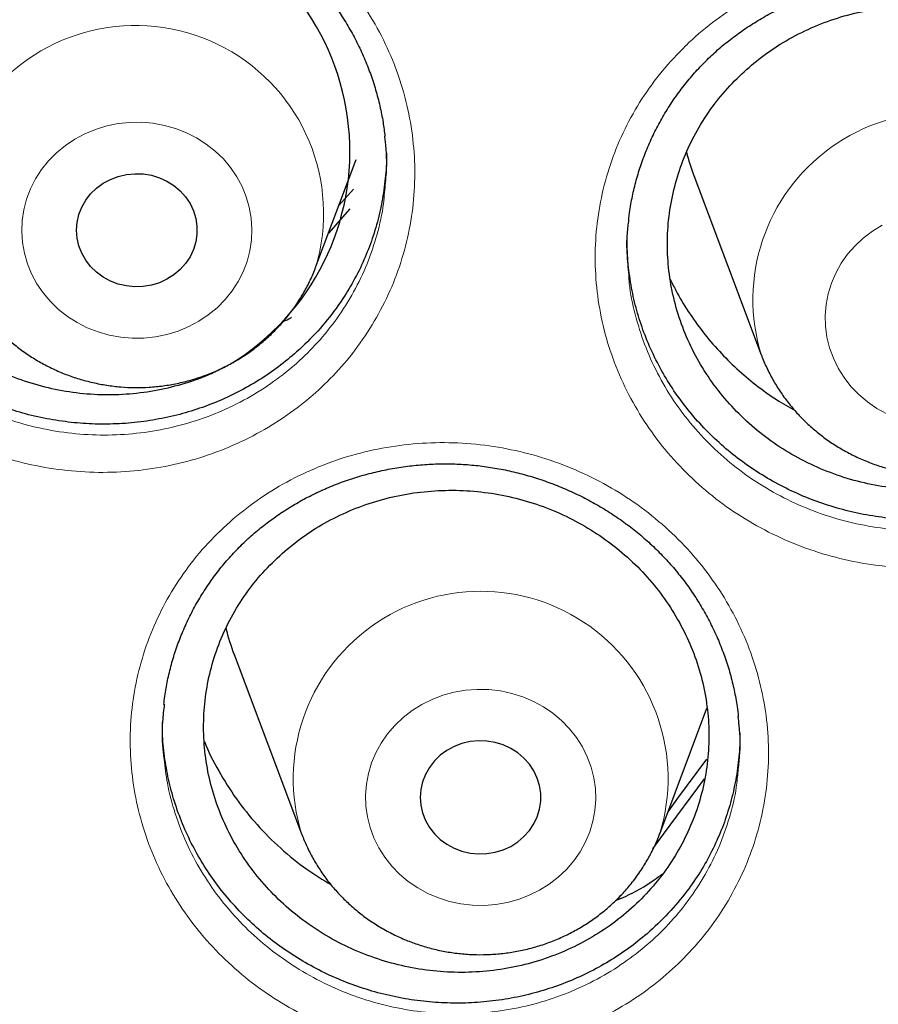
# Model space of a CAD drawing. Header units: millimetres. Extents: x 8 to 984, y 12 to 973.
# Tile 72 of 256: x 325.33 to 331.03, y 796.93 to 803.46. Entities that reach past the tile are written whole.
import ezdxf

# ---------------------------------------------------------------- set-up
doc = ezdxf.new("R2010")
doc.units = ezdxf.units.MM

msp = doc.modelspace()

# ---------------------------------------------------------------- linework, layer by layer
at = {"color": 7, "linetype": 'Continuous', "lineweight": 30}
for p, q in [((327.2966, 801.8252), (327.5639, 802.5356)), ((329.8035, 802.4293), (330.2505, 801.2411)), ((327.4491, 802.2305), (327.5453, 802.3394)), ((327.5211, 802.2084), (327.3805, 802.0482)), ((326.754, 799.2518), (327.201, 798.0636)), ((329.5772, 798.0636), (329.8906, 798.8967)), ((327.201, 798.0636), (327.2031, 798.0582)), ((329.3123, 797.6496), (329.2957, 797.6251))]:
    msp.add_line(p, q, dxfattribs=at)
at = {"color": 252, "linetype": 'Continuous', "lineweight": 0, "flags": 128}
for points in [[(325.5235, 802.5272), (325.5762, 802.5804), (325.6343, 802.6283), (325.6973, 802.6704), (325.7645, 802.7063), (325.8352, 802.7357), (325.9088, 802.7582), (325.9844, 802.7736), (326.0613, 802.7818), (326.1386, 802.7826), (326.2156, 802.7761), (326.2916, 802.7622), (326.3657, 802.7413), (326.4371, 802.7134), (326.5051, 802.6789), (326.5691, 802.6382), (326.6284, 802.5915), (326.6823, 802.5395), (326.7303, 802.4826), (326.772, 802.4214), (326.8068, 802.3566), (326.8345, 802.2889), (326.8547, 802.2188), (326.8673, 802.1472), (326.8721, 802.0748), (326.8691, 802.0022), (326.8582, 801.9304), (326.8397, 801.8599), (326.8136, 801.7916), (326.7803, 801.7261), (326.7402, 801.664), (326.6935, 801.6062), (326.6408, 801.553), (326.5827, 801.5051), (326.5197, 801.463), (326.4525, 801.4271), (326.3818, 801.3977), (326.3082, 801.3752), (326.2326, 801.3598), (326.1558, 801.3516), (326.0784, 801.3508), (326.0014, 801.3573), (325.9254, 801.3711), (325.8514, 801.3921), (325.78, 801.42), (325.7119, 801.4544), (325.6479, 801.4952), (325.5887, 801.5419), (325.5347, 801.5939), (325.4867, 801.6508), (325.445, 801.712), (325.4102, 801.7768), (325.3825, 801.8445), (325.3623, 801.9146), (325.3497, 801.9862), (325.3449, 802.0586), (325.348, 802.1311), (325.3588, 802.203), (325.3774, 802.2735), (325.4034, 802.3418), (325.4367, 802.4073), (325.4769, 802.4693), (325.5235, 802.5272)], [(331.0523, 802.1006), (330.9877, 802.0608), (330.9276, 802.015), (330.8729, 801.9638), (330.8239, 801.9076), (330.7812, 801.8471), (330.7453, 801.7828), (330.7164, 801.7155), (330.695, 801.6457), (330.6813, 801.5743), (330.6753, 801.5019), (330.6771, 801.4294), (330.6867, 801.3574), (330.7041, 801.2866), (330.729, 801.2179), (330.7612, 801.1519), (330.8003, 801.0893), (330.846, 801.0308), (330.8977, 800.9768), (330.955, 800.9281), (331.0173, 800.885), (331.0839, 800.8481)], [(329.0069, 797.8839), (329.0491, 797.9447), (329.0846, 798.0092), (329.1129, 798.0768), (329.1338, 798.1466), (329.1471, 798.2181), (329.1526, 798.2905), (329.1502, 798.3631), (329.1401, 798.435), (329.1222, 798.5056), (329.0968, 798.5742), (329.0642, 798.64), (329.0246, 798.7023), (328.9785, 798.7606), (328.9263, 798.8142), (328.8687, 798.8626), (328.8061, 798.9053), (328.7392, 798.9418), (328.6688, 798.9717), (328.5955, 798.9948), (328.52, 799.0109), (328.4432, 799.0197), (328.3659, 799.0212), (328.2888, 799.0153), (328.2127, 799.0021), (328.1385, 798.9818), (328.0668, 798.9546), (327.9984, 798.9206), (327.934, 798.8804), (327.8743, 798.8342), (327.8199, 798.7827), (327.7713, 798.7262), (327.7291, 798.6654), (327.6936, 798.6009), (327.6653, 798.5333), (327.6444, 798.4635), (327.6311, 798.392), (327.6256, 798.3196), (327.628, 798.247), (327.6381, 798.1751), (327.656, 798.1045), (327.6814, 798.0359), (327.714, 797.9701), (327.7536, 797.9078), (327.7997, 797.8495), (327.8519, 797.7959), (327.9095, 797.7475), (327.9721, 797.7048), (328.039, 797.6683), (328.1094, 797.6384), (328.1827, 797.6153), (328.2582, 797.5992), (328.335, 797.5904), (328.4123, 797.5889), (328.4894, 797.5948), (328.5655, 797.608), (328.6397, 797.6283), (328.7114, 797.6556), (328.7798, 797.6895), (328.8442, 797.7297), (328.9039, 797.7759), (328.9583, 797.8275), (329.0069, 797.8839)]]:
    msp.add_lwpolyline(points, dxfattribs=at)
at = {"color": 7, "linetype": 'Continuous', "lineweight": 30, "flags": 128}
for points in [[(325.8021, 802.3079), (325.8409, 802.3456), (325.8848, 802.3778), (325.9332, 802.404), (325.9849, 802.4236), (326.0391, 802.4363), (326.0946, 802.4417), (326.1503, 802.4399), (326.2053, 802.4308), (326.2584, 802.4146), (326.3085, 802.3917), (326.3548, 802.3624), (326.3963, 802.3274), (326.4321, 802.2873), (326.4617, 802.2429), (326.4844, 802.195), (326.4998, 802.1447), (326.5075, 802.0929), (326.5075, 802.0405), (326.4998, 801.9887), (326.4844, 801.9383), (326.4617, 801.8905), (326.4321, 801.8461), (326.3963, 801.806), (326.3548, 801.771), (326.3085, 801.7417), (326.2584, 801.7187), (326.2053, 801.7026), (326.1503, 801.6935), (326.0946, 801.6916), (326.0391, 801.6971), (325.9849, 801.7098), (325.9332, 801.7294), (325.8848, 801.7556), (325.8409, 801.7878), (325.8021, 801.8255), (325.7693, 801.8678), (325.7431, 801.9141), (325.724, 801.9632), (325.7124, 802.0145), (325.7085, 802.0667), (325.7124, 802.1189), (325.724, 802.1701), (325.7431, 802.2193), (325.7693, 802.2656), (325.8021, 802.3079)], [(328.7127, 798.0845), (328.7423, 798.1289), (328.765, 798.1767), (328.7804, 798.227), (328.7881, 798.2789), (328.7881, 798.3312), (328.7804, 798.3831), (328.765, 798.4334), (328.7423, 798.4812), (328.7127, 798.5256), (328.6768, 798.5657), (328.6354, 798.6008), (328.5891, 798.6301), (328.5389, 798.653), (328.4859, 798.6692), (328.4309, 798.6783), (328.3751, 798.6801), (328.3196, 798.6746), (328.2655, 798.662), (328.2137, 798.6423), (328.1654, 798.6162), (328.1214, 798.5839), (328.0827, 798.5463), (328.0499, 798.5039), (328.0237, 798.4577), (328.0046, 798.4085), (327.993, 798.3573), (327.9891, 798.3051), (327.993, 798.2528), (328.0046, 798.2016), (328.0237, 798.1524), (328.0499, 798.1062), (328.0827, 798.0638), (328.1214, 798.0262), (328.1654, 797.9939), (328.2137, 797.9678), (328.2655, 797.9481), (328.3196, 797.9355), (328.3751, 797.93), (328.4309, 797.9318), (328.4859, 797.9409), (328.5389, 797.9571), (328.5891, 797.98), (328.6354, 798.0093), (328.6768, 798.0444), (328.7127, 798.0845)], [(329.6323, 798.21), (329.6977, 798.2999), (329.8907, 798.5586)], [(329.871, 798.4288), (329.6004, 798.0619), (329.5298, 797.9631)]]:
    msp.add_lwpolyline(points, dxfattribs=at)
at = {"color": 7, "linetype": 'Continuous', "lineweight": 30}
for centre, radius, start, end in [((325.8724, 802.5897), 1.6496, 301.31974, 134.6589), ((331.2493, 802.9738), 1.5449, 194.59311, 200.63652), ((328.209, 799.7991), 1.5546, 193.79897, 200.61534)]:
    msp.add_arc(centre, radius, start, end, dxfattribs=at)
at = {"color": 252, "linetype": 'Continuous', "lineweight": 0}
for centre, radius, start, end in [((326.0998, 802.1777), 1.2474, 343.43794, 140.06137), ((331.4386, 801.6067), 1.2429, 342.73462, 197.26034), ((328.3892, 798.4289), 1.2431, 343.03579, 197.08992)]:
    msp.add_arc(centre, radius, start, end, dxfattribs=at)
for points, knots in [([(311.183, 789.4958), (311.1959, 789.6971), (311.2398, 790.378), (311.3854, 791.5334), (311.6179, 792.9584), (311.9192, 794.3637), (312.2821, 795.7471), (312.7062, 797.1063), (313.1923, 798.447), (313.743, 799.7748), (314.3585, 801.0866), (315.039, 802.3795), (315.7794, 803.6431), (316.5783, 804.8749), (317.4291, 806.0654), (318.3289, 807.2131), (319.275, 808.3166), (320.271, 809.3807), (321.3214, 810.4096), (322.4251, 811.4006), (323.5812, 812.3508), (324.7806, 813.2523), (326.0212, 814.1035), (327.2928, 814.898), (328.5922, 815.6352), (329.9164, 816.315), (331.2706, 816.9406), (332.6607, 817.5141), (334.0847, 818.0334), (335.5403, 818.4961), (337.0162, 818.8984), (338.5095, 819.2394), (340.0084, 819.5168), (341.5096, 819.7316), (343.0103, 819.8833), (344.5166, 819.9785), (345.5226, 819.9903), (346.0257, 819.9962)], [0, 0, 0, 0, 0.012293, 0.041589, 0.070886, 0.100182, 0.128955, 0.157729, 0.186502, 0.215275, 0.244572, 0.273868, 0.303164, 0.332461, 0.361757, 0.39053, 0.419304, 0.448077, 0.47685, 0.506146, 0.535443, 0.564739, 0.594036, 0.623332, 0.652105, 0.680878, 0.709652, 0.738425, 0.767721, 0.797018, 0.826314, 0.85561, 0.884907, 0.91368, 0.942453, 0.971227, 1, 1, 1, 1]), ([(346.0257, 818.5745), (345.5291, 818.5686), (344.5359, 818.5568), (343.0491, 818.4611), (341.568, 818.3086), (340.0955, 818.094), (338.6432, 817.8208), (337.2136, 817.4904), (335.8091, 817.1048), (334.4236, 816.6626), (333.0515, 816.1617), (331.6958, 815.6018), (330.3597, 814.9828), (329.0539, 814.3093), (327.781, 813.5826), (326.5507, 812.8087), (325.3647, 811.9902), (324.2243, 811.1296), (323.1247, 810.2236), (322.0613, 809.2682), (321.0372, 808.2642), (320.0553, 807.2126), (319.1236, 806.1216), (318.244, 804.9932), (317.423, 803.8365), (316.6611, 802.6545), (315.9586, 801.45), (315.3122, 800.2182), (314.7195, 798.9537), (314.1829, 797.6584), (313.7047, 796.3344), (313.289, 794.9919), (312.9366, 793.6335), (312.6499, 792.2701), (312.4281, 790.9045), (312.2704, 789.5395), (312.1756, 788.1694), (312.1438, 786.7883), (312.1764, 785.399), (312.2746, 784.004), (312.4381, 782.6145), (312.6666, 781.233), (312.9579, 779.8704), (313.31, 778.5292), (313.7211, 777.2114), (314.1924, 775.9116), (314.7263, 774.6243), (315.3231, 773.3524), (315.9829, 772.0989), (316.7007, 770.8738), (317.4753, 769.6795), (318.3001, 768.5252), (319.1726, 767.4125), (320.0898, 766.3427), (321.0555, 765.3109), (322.0739, 764.3133), (323.144, 763.3525), (324.2648, 762.4313), (325.4277, 761.5572), (326.6305, 760.7319), (327.8634, 759.9617), (329.1233, 759.2469), (330.4071, 758.5878), (331.7201, 757.9813), (333.0678, 757.4253), (334.4484, 756.9218), (335.8597, 756.4732), (337.2906, 756.0831), (338.7384, 755.7525), (340.1917, 755.4835), (341.6472, 755.2755), (343.1021, 755.1275), (344.5625, 755.0386), (346.0345, 755.0087), (347.5154, 755.0393), (349.0022, 755.1315), (350.4833, 755.2849), (351.9558, 755.4992), (353.4081, 755.7725), (354.8377, 756.1029), (356.2423, 756.4885), (357.6278, 756.9307), (358.9999, 757.4316), (360.3556, 757.9915), (361.6916, 758.6105), (362.9974, 759.284), (364.2704, 760.0107), (365.5007, 760.7846), (366.6867, 761.6031), (367.827, 762.4637), (368.9267, 763.3697), (369.99, 764.3251), (371.0141, 765.3291), (371.996, 766.3807), (372.9277, 767.4717), (373.8073, 768.6001), (374.6283, 769.7568), (375.3902, 770.9388), (376.0927, 772.1433), (376.7391, 773.3751), (377.3318, 774.6396), (377.8684, 775.9349), (378.3467, 777.259), (378.7624, 778.6014), (379.1148, 779.9598), (379.4015, 781.3232), (379.6232, 782.6888), (379.781, 784.0538), (379.8757, 785.4239), (379.9075, 786.805), (379.875, 788.1943), (379.7767, 789.5893), (379.6132, 790.9788), (379.3847, 792.3603), (379.0935, 793.7229), (378.7413, 795.0641), (378.3303, 796.3819), (377.859, 797.6817), (377.325, 798.969), (376.7282, 800.2409), (376.0685, 801.4944), (375.3506, 802.7195), (374.5761, 803.9138), (373.7512, 805.0681), (372.8788, 806.1808), (371.9615, 807.2507), (370.9959, 808.2824), (369.9775, 809.28), (368.9073, 810.2408), (367.7865, 811.162), (366.6236, 812.0361), (365.4208, 812.8614), (364.188, 813.6316), (362.9281, 814.3464), (361.6443, 815.0055), (360.3313, 815.612), (358.9835, 816.168), (357.6029, 816.6715), (356.1916, 817.1202), (354.7607, 817.5102), (353.3129, 817.8408), (351.8597, 818.1097), (350.4041, 818.318), (348.9492, 818.4651), (347.4888, 818.5574), (346.5134, 818.5688), (346.0257, 818.5745)], [0, 0, 0, 0, 0.007, 0.014, 0.021, 0.028, 0.035, 0.041875, 0.04875, 0.055625, 0.0625, 0.0695, 0.0765, 0.0835, 0.0905, 0.0975, 0.104375, 0.11125, 0.118125, 0.125, 0.132, 0.139, 0.146, 0.153, 0.16, 0.166875, 0.17375, 0.180625, 0.1875, 0.1945, 0.2015, 0.2085, 0.2155, 0.2225, 0.229375, 0.23625, 0.243125, 0.25, 0.257, 0.264, 0.271, 0.278, 0.285, 0.291875, 0.29875, 0.305625, 0.3125, 0.3195, 0.3265, 0.3335, 0.3405, 0.3475, 0.354375, 0.36125, 0.368125, 0.375, 0.382, 0.389, 0.396, 0.403, 0.41, 0.416875, 0.42375, 0.430625, 0.4375, 0.4445, 0.4515, 0.4585, 0.4655, 0.4725, 0.479375, 0.48625, 0.493125, 0.5, 0.507, 0.514, 0.521, 0.528, 0.535, 0.541875, 0.54875, 0.555625, 0.5625, 0.5695, 0.5765, 0.5835, 0.5905, 0.5975, 0.604375, 0.61125, 0.618125, 0.625, 0.632, 0.639, 0.646, 0.653, 0.66, 0.666875, 0.67375, 0.680625, 0.6875, 0.6945, 0.7015, 0.7085, 0.7155, 0.7225, 0.729375, 0.73625, 0.743125, 0.75, 0.757, 0.764, 0.771, 0.778, 0.785, 0.791875, 0.79875, 0.805625, 0.8125, 0.8195, 0.8265, 0.8335, 0.8405, 0.8475, 0.854375, 0.86125, 0.868125, 0.875, 0.882, 0.889, 0.896, 0.903, 0.91, 0.916875, 0.92375, 0.930625, 0.9375, 0.9445, 0.9515, 0.9585, 0.9655, 0.9725, 0.979375, 0.98625, 0.993125, 1, 1, 1, 1]), ([(324.3758, 803.9946), (324.435, 804.0437), (324.5536, 804.142), (324.7522, 804.2637), (324.9631, 804.3649), (325.1857, 804.4418), (325.4164, 804.4943), (325.6523, 804.522), (325.8904, 804.5233), (326.1277, 804.4994), (326.3617, 804.4505), (326.589, 804.3763), (326.8072, 804.2784), (327.013, 804.1581), (327.2034, 804.0164), (327.3767, 803.8559), (327.531, 803.6781), (327.6634, 803.4847), (327.7729, 803.2785), (327.8581, 803.0627), (327.9169, 802.8396), (327.9497, 802.6124), (327.9561, 802.3836), (327.935, 802.156), (327.8876, 801.9326), (327.8144, 801.7163), (327.7158, 801.5103), (327.5937, 801.3166), (327.4533, 801.1419), (327.2976, 800.9877), (327.1255, 800.8499), (326.9328, 800.7278), (326.7214, 800.6246), (326.499, 800.5451), (326.2683, 800.4911), (326.0328, 800.4619), (325.7944, 800.4579), (325.5563, 800.4803), (325.3215, 800.5279), (325.0932, 800.6002), (324.8747, 800.6968), (324.6683, 800.8157), (324.4763, 800.9556), (324.3017, 801.1155), (324.1463, 801.2928), (324.0119, 801.4851), (323.9013, 801.6903), (323.8149, 801.9056), (323.7537, 802.1281), (323.7196, 802.3554), (323.7118, 802.5843), (323.7307, 802.8119), (323.7767, 803.0352), (323.8481, 803.2515), (323.9444, 803.4587), (324.0658, 803.6533), (324.208, 803.835), (324.32, 803.9414), (324.3758, 803.9946)], [0, 0, 0, 0, 0.017814, 0.035685, 0.053501, 0.071361, 0.089279, 0.10714, 0.124987, 0.142892, 0.16074, 0.178651, 0.19662, 0.214532, 0.232409, 0.250343, 0.26822, 0.286157, 0.304153, 0.32209, 0.339974, 0.357915, 0.375799, 0.393698, 0.411654, 0.429551, 0.447403, 0.465312, 0.483164, 0.4997, 0.516237, 0.534174, 0.552166, 0.5701, 0.587954, 0.605864, 0.623717, 0.641634, 0.659609, 0.677526, 0.695411, 0.713353, 0.731237, 0.749161, 0.767143, 0.785066, 0.802975, 0.820941, 0.838848, 0.856744, 0.874698, 0.892593, 0.910441, 0.928343, 0.946187, 0.964106, 0.982081, 1, 1, 1, 1]), ([(329.75, 803.2914), (329.7506, 803.2919), (329.8064, 803.346), (329.9249, 803.4473), (330.1179, 803.5786), (330.3253, 803.6883), (330.5448, 803.7742), (330.7732, 803.8361), (331.0077, 803.8733), (331.2454, 803.8843), (331.4832, 803.8701), (331.7185, 803.8308), (331.9483, 803.766), (332.1697, 803.6772), (332.3797, 803.5655), (332.5752, 803.4319), (332.7543, 803.2788), (332.915, 803.1077), (333.0546, 802.9202), (333.1719, 802.719), (333.2652, 802.5071), (333.3326, 802.2869), (333.3742, 802.0615), (333.3895, 801.8333), (333.3772, 801.6052), (333.3386, 801.3802), (333.274, 801.1612), (333.1835, 800.9513), (333.0691, 800.7528), (332.9355, 800.5725), (332.7859, 800.412), (332.6193, 800.2672), (332.4315, 800.1374), (332.2244, 800.0258), (332.0054, 799.9374), (331.7772, 799.874), (331.5431, 799.8353), (331.3053, 799.8216), (331.0667, 799.8343), (330.8305, 799.8723), (330.5999, 799.9351), (330.3782, 800.0226), (330.1677, 800.1328), (329.9707, 800.2646), (329.7904, 800.4171), (329.6284, 800.5875), (329.487, 800.7739), (329.3687, 800.9742), (329.2741, 801.1854), (329.2044, 801.405), (329.1614, 801.6304), (329.1448, 801.8586), (329.1548, 802.0866), (329.192, 802.3115), (329.2549, 802.5304), (329.3428, 802.7409), (329.4559, 802.9395), (329.5899, 803.1258), (329.6967, 803.2362), (329.75, 803.2914)], [0, 0, 0, 0, 0.000186, 0.018063, 0.035998, 0.053876, 0.071741, 0.089664, 0.107529, 0.125372, 0.143272, 0.161116, 0.179015, 0.196971, 0.21487, 0.232733, 0.250652, 0.268516, 0.286442, 0.304427, 0.322354, 0.340237, 0.358177, 0.376059, 0.393965, 0.411928, 0.429834, 0.447699, 0.465622, 0.483487, 0.500051, 0.516615, 0.534553, 0.552547, 0.570483, 0.588338, 0.606249, 0.624104, 0.642013, 0.659979, 0.677888, 0.69576, 0.713689, 0.731561, 0.749471, 0.767438, 0.785348, 0.803248, 0.821206, 0.839107, 0.857005, 0.87496, 0.892858, 0.910715, 0.928627, 0.946482, 0.964303, 0.98218, 1, 1, 1, 1]), ([(323.9418, 802.4056), (323.9495, 802.3452), (323.9659, 802.2161), (324.0207, 802.0224), (324.0984, 801.827), (324.1986, 801.6407), (324.3201, 801.4661), (324.4607, 801.3051), (324.6186, 801.1597), (324.7923, 801.0325), (324.979, 800.9242), (325.1767, 800.8361), (325.3832, 800.7702), (325.5957, 800.7265), (325.8111, 800.7057), (326.0269, 800.7087), (326.2401, 800.7347), (326.4489, 800.7833), (326.6502, 800.8549), (326.8416, 800.9481), (327.016, 801.0584), (327.1717, 801.1831), (327.3126, 801.3226), (327.4398, 801.4807), (327.5502, 801.6562), (327.6399, 801.8429), (327.7048, 802.0391), (327.7424, 802.1985), (327.7497, 802.2927), (327.7517, 802.3179)], [0, 0, 0, 0, 0.033642, 0.071953, 0.110385, 0.148696, 0.18704, 0.225506, 0.26385, 0.302113, 0.340498, 0.378763, 0.41709, 0.455541, 0.493868, 0.532069, 0.570392, 0.608595, 0.646959, 0.68545, 0.72382, 0.759184, 0.794549, 0.832737, 0.871048, 0.909238, 0.947523, 0.985933, 1, 1, 1, 1]), ([(329.3715, 801.7677), (329.3727, 801.7495), (329.378, 801.6625), (329.4115, 801.5086), (329.4731, 801.3093), (329.5591, 801.1177), (329.666, 800.9359), (329.794, 800.7668), (329.9405, 800.612), (330.1036, 800.4735), (330.2818, 800.3537), (330.4723, 800.2534), (330.6729, 800.1737), (330.8815, 800.1164), (331.0953, 800.0816), (331.3111, 800.0697), (331.5264, 800.0817), (331.7383, 800.1166), (331.9448, 800.1737), (332.1431, 800.2535), (332.3305, 800.3545), (332.5004, 800.4719), (332.6512, 800.603), (332.7867, 800.7483), (332.9075, 800.9116), (333.0111, 801.0914), (333.0927, 801.2817), (333.1525, 801.48), (333.1725, 801.6165), (333.1824, 801.6848)], [0, 0, 0, 0, 0.010116, 0.048374, 0.086643, 0.125032, 0.163301, 0.201589, 0.239998, 0.278287, 0.316497, 0.354829, 0.393039, 0.431324, 0.46973, 0.508015, 0.546192, 0.584492, 0.622671, 0.661013, 0.699481, 0.737827, 0.773225, 0.808623, 0.846817, 0.885132, 0.923324, 0.9616, 1, 1, 1, 1]), ([(326.7479, 800.1517), (326.8076, 800.1996), (326.9273, 800.2955), (327.1269, 800.4136), (327.3386, 800.5115), (327.562, 800.5852), (327.7935, 800.6349), (328.0299, 800.6596), (328.268, 800.6581), (328.505, 800.6315), (328.7382, 800.5802), (328.9644, 800.5037), (329.181, 800.4037), (329.385, 800.2817), (329.5732, 800.1385), (329.744, 799.9768), (329.8955, 799.7983), (330.025, 799.6044), (330.1314, 799.3983), (330.2133, 799.1827), (330.2687, 798.9603), (330.2982, 798.7342), (330.3012, 798.5066), (330.2768, 798.2807), (330.2261, 798.0592), (330.1499, 797.8451), (330.0483, 797.6413), (329.9235, 797.4502), (329.7805, 797.2781), (329.6226, 797.1266), (329.4486, 796.9914), (329.2542, 796.8723), (329.0412, 796.7721), (328.8176, 796.6956), (328.5862, 796.6445), (328.3501, 796.6182), (328.1117, 796.617), (327.8739, 796.6422), (327.6398, 796.6923), (327.4126, 796.7668), (327.1956, 796.8655), (326.9911, 796.9862), (326.8012, 797.1276), (326.6291, 797.2887), (326.4764, 797.4667), (326.3451, 797.6594), (326.2376, 797.8648), (326.1544, 798.0797), (326.0966, 798.3016), (326.0658, 798.5279), (326.0614, 798.7555), (326.0837, 798.9815), (326.1329, 799.2028), (326.2074, 799.417), (326.3068, 799.6222), (326.4314, 799.8148), (326.5769, 799.9945), (326.691, 800.0994), (326.7479, 800.1517)], [0, 0, 0, 0, 0.017748, 0.035553, 0.053302, 0.071172, 0.0891, 0.106971, 0.124826, 0.142738, 0.160594, 0.178507, 0.196477, 0.214389, 0.232261, 0.25019, 0.268061, 0.285988, 0.303973, 0.321901, 0.339774, 0.357706, 0.37558, 0.393472, 0.411422, 0.429314, 0.447167, 0.465077, 0.48293, 0.499473, 0.516015, 0.533962, 0.551965, 0.56991, 0.587775, 0.605695, 0.623559, 0.641483, 0.659464, 0.677387, 0.695271, 0.713211, 0.731094, 0.74901, 0.766984, 0.7849, 0.802798, 0.820752, 0.83865, 0.856537, 0.874481, 0.892367, 0.91021, 0.928109, 0.945949, 0.963948, 0.982004, 1, 1, 1, 1]), ([(326.2891, 798.5579), (326.2952, 798.5046), (326.3091, 798.3829), (326.3596, 798.1965), (326.4343, 798.0015), (326.5317, 797.8153), (326.6505, 797.6404), (326.7886, 797.4788), (326.9443, 797.3324), (327.1161, 797.204), (327.3011, 797.0942), (327.4974, 797.0044), (327.703, 796.9364), (327.9148, 796.8905), (328.1299, 796.8673), (328.3457, 796.8679), (328.5593, 796.8913), (328.7688, 796.9371), (328.9711, 797.006), (329.1639, 797.0965), (329.3398, 797.2042), (329.4973, 797.3263), (329.6402, 797.4634), (329.7696, 797.6191), (329.8825, 797.7922), (329.9747, 797.9766), (330.0427, 798.1708), (330.0843, 798.3393), (330.0937, 798.4434), (330.0969, 798.4792)], [0, 0, 0, 0, 0.029782, 0.067983, 0.106309, 0.144509, 0.18275, 0.221115, 0.259358, 0.297532, 0.335829, 0.374003, 0.41226, 0.450638, 0.488894, 0.527034, 0.565294, 0.603435, 0.641738, 0.680166, 0.718472, 0.753769, 0.789065, 0.827172, 0.865401, 0.903508, 0.941696, 0.980008, 1, 1, 1, 1])]:
    msp.add_open_spline(points, degree=3, knots=knots, dxfattribs=at)
at = {"color": 7, "linetype": 'Continuous', "lineweight": 30}
for points, knots in [([(313.4477, 789.969), (313.4515, 790.0048), (313.4706, 790.1884), (313.5119, 790.5193), (313.572, 790.9615), (313.6395, 791.4028), (313.7136, 791.8432), (313.7946, 792.2825), (313.8824, 792.7206), (313.9769, 793.1575), (314.0782, 793.5931), (314.1862, 794.0272), (314.301, 794.4599), (314.4224, 794.8909), (314.5505, 795.3202), (314.6852, 795.7477), (314.8265, 796.1734), (314.9744, 796.5971), (315.1288, 797.0187), (315.2897, 797.4382), (315.4571, 797.8554), (315.631, 798.2703), (315.8112, 798.6829), (315.9978, 799.0929), (316.1908, 799.5003), (316.39, 799.9051), (316.5955, 800.3071), (316.8071, 800.7062), (317.025, 801.1025), (317.2489, 801.4957), (317.4789, 801.8858), (317.7149, 802.2728), (317.9569, 802.6565), (318.2047, 803.0369), (318.4585, 803.4139), (318.718, 803.7873), (318.9833, 804.1572), (319.2543, 804.5235), (319.5309, 804.886), (319.8131, 805.2447), (320.1009, 805.5995), (320.3941, 805.9504), (320.6926, 806.2973), (320.9966, 806.64), (321.3058, 806.9786), (321.6202, 807.3129), (321.9397, 807.643), (322.2643, 807.9686), (322.594, 808.2898), (322.9285, 808.6064), (323.2679, 808.9185), (323.6121, 809.2259), (323.9611, 809.5286), (324.3146, 809.8266), (324.6728, 810.1196), (325.0354, 810.4078), (325.4025, 810.691), (325.7739, 810.9692), (326.1496, 811.2423), (326.5295, 811.5102), (326.9134, 811.773), (327.3014, 812.0305), (327.6934, 812.2827), (328.0892, 812.5295), (328.4887, 812.7709), (328.892, 813.0069), (329.2989, 813.2373), (329.7093, 813.4622), (330.1231, 813.6814), (330.5403, 813.8951), (330.9608, 814.103), (331.3844, 814.3051), (331.8111, 814.5015), (332.2408, 814.6921), (332.6734, 814.8768), (333.1088, 815.0555), (333.5469, 815.2284), (333.9877, 815.3952), (334.431, 815.556), (334.8767, 815.7108), (335.3248, 815.8595), (335.7751, 816.0021), (336.2276, 816.1385), (336.6822, 816.2688), (337.1387, 816.3929), (337.5971, 816.5107), (338.0573, 816.6223), (338.5191, 816.7276), (338.9825, 816.8266), (339.4475, 816.9194), (339.9138, 817.0057), (340.3813, 817.0857), (340.8501, 817.1593), (341.32, 817.2266), (341.7908, 817.2874), (342.2626, 817.3419), (342.7351, 817.3899), (343.2084, 817.4314), (343.6822, 817.4666), (344.1565, 817.4952), (344.6312, 817.5174), (345.1062, 817.5332), (345.5814, 817.5425), (346.0567, 817.5453), (346.532, 817.5416), (347.0072, 817.5315), (347.4822, 817.5149), (347.9568, 817.4918), (348.4311, 817.4623), (348.9048, 817.4264), (349.378, 817.384), (349.8504, 817.3351), (350.3221, 817.2798), (350.7928, 817.2182), (351.2625, 817.1501), (351.7311, 817.0756), (352.1986, 816.9948), (352.6647, 816.9076), (353.1294, 816.8141), (353.5926, 816.7142), (354.0543, 816.6081), (354.5142, 816.4957), (354.9724, 816.377), (355.4286, 816.2522), (355.8829, 816.1211), (356.3351, 815.9838), (356.7852, 815.8405), (357.233, 815.691), (357.6784, 815.5354), (358.1213, 815.3738), (358.5617, 815.2061), (358.9995, 815.0325), (359.4346, 814.853), (359.8668, 814.6676), (360.2961, 814.4762), (360.7224, 814.2791), (361.1456, 814.0762), (361.5656, 813.8675), (361.9823, 813.6532), (362.3957, 813.4332), (362.8057, 813.2076), (363.2121, 812.9765), (363.6148, 812.7398), (364.0139, 812.4977), (364.4092, 812.2501), (364.8006, 811.9973), (365.1881, 811.7391), (365.5715, 811.4757), (365.9508, 811.207), (366.326, 810.9333), (366.6968, 810.6545), (367.0633, 810.3706), (367.4254, 810.0818), (367.7829, 809.7881), (368.1359, 809.4896), (368.4842, 809.1863), (368.8278, 808.8782), (369.1666, 808.5656), (369.5005, 808.2483), (369.8294, 807.9266), (370.1534, 807.6004), (370.4723, 807.2698), (370.786, 806.9349), (371.0945, 806.5958), (371.3977, 806.2525), (371.6956, 805.9052), (371.9881, 805.5538), (372.2751, 805.1984), (372.5566, 804.8392), (372.8325, 804.4762), (373.1027, 804.1095), (373.3673, 803.7392), (373.6261, 803.3653), (373.879, 802.9879), (374.1261, 802.6071), (374.3673, 802.2229), (374.6025, 801.8355), (374.8318, 801.445), (375.0549, 801.0514), (375.2719, 800.6548), (375.4828, 800.2553), (375.6874, 799.8529), (375.8858, 799.4478), (376.078, 799.0401), (376.2637, 798.6297), (376.4432, 798.2169), (376.6162, 797.8017), (376.7827, 797.3842), (376.9428, 796.9644), (377.0964, 796.5425), (377.2434, 796.1186), (377.3839, 795.6927), (377.5177, 795.265), (377.645, 794.8354), (377.7655, 794.4042), (377.8794, 793.9714), (377.9866, 793.537), (378.087, 793.1013), (378.1806, 792.6642), (378.2675, 792.2259), (378.3477, 791.7865), (378.4209, 791.346), (378.4875, 790.9046), (378.5469, 790.4623), (378.594, 790.0728), (378.6185, 789.8306), (378.628, 789.7362)], [0, 0, 0, 0, 0.001192, 0.006123, 0.011053, 0.015984, 0.020915, 0.025845, 0.030776, 0.035706, 0.040637, 0.045568, 0.050498, 0.055429, 0.060359, 0.065289, 0.07022, 0.07515, 0.080081, 0.085011, 0.089941, 0.094871, 0.099801, 0.104732, 0.109662, 0.114592, 0.119522, 0.124452, 0.129382, 0.134312, 0.139242, 0.144172, 0.149101, 0.154031, 0.158961, 0.16389, 0.16882, 0.17375, 0.178679, 0.183609, 0.188538, 0.193467, 0.198397, 0.203326, 0.208255, 0.213184, 0.218114, 0.223043, 0.227972, 0.232901, 0.23783, 0.242759, 0.247688, 0.252617, 0.257546, 0.262474, 0.267403, 0.272332, 0.277261, 0.282189, 0.287118, 0.292047, 0.296975, 0.301904, 0.306832, 0.311761, 0.316689, 0.321618, 0.326546, 0.331474, 0.336403, 0.341331, 0.346259, 0.351188, 0.356116, 0.361044, 0.365972, 0.3709, 0.375829, 0.380757, 0.385685, 0.390613, 0.395541, 0.400469, 0.405397, 0.410325, 0.415253, 0.420181, 0.425109, 0.430037, 0.434965, 0.439893, 0.444821, 0.449749, 0.454677, 0.459605, 0.464533, 0.469461, 0.474389, 0.479317, 0.484245, 0.489173, 0.494101, 0.499028, 0.503956, 0.508884, 0.513812, 0.51874, 0.523668, 0.528596, 0.533524, 0.538452, 0.54338, 0.548308, 0.553236, 0.558163, 0.563091, 0.568019, 0.572947, 0.577875, 0.582803, 0.587731, 0.592659, 0.597587, 0.602515, 0.607443, 0.612371, 0.617299, 0.622227, 0.627156, 0.632084, 0.637012, 0.64194, 0.646868, 0.651796, 0.656725, 0.661653, 0.666581, 0.671509, 0.676438, 0.681366, 0.686294, 0.691223, 0.696151, 0.70108, 0.706008, 0.710937, 0.715865, 0.720794, 0.725722, 0.730651, 0.73558, 0.740508, 0.745437, 0.750366, 0.755295, 0.760223, 0.765152, 0.770081, 0.77501, 0.779939, 0.784868, 0.789797, 0.794726, 0.799656, 0.804585, 0.809514, 0.814443, 0.819373, 0.824302, 0.829232, 0.834161, 0.83909, 0.84402, 0.84895, 0.853879, 0.858809, 0.863739, 0.868669, 0.873598, 0.878528, 0.883458, 0.888388, 0.893318, 0.898248, 0.903178, 0.908108, 0.913039, 0.917969, 0.922899, 0.927829, 0.932759, 0.93769, 0.94262, 0.947551, 0.952481, 0.957412, 0.962342, 0.967273, 0.972203, 0.977134, 0.982064, 0.986995, 0.991926, 0.996856, 1, 1, 1, 1]), ([(324.5218, 803.9012), (324.5354, 803.9131), (324.5764, 803.9489), (324.6482, 804.005), (324.7387, 804.0677), (324.8338, 804.1253), (324.9329, 804.1777), (325.0358, 804.2246), (325.142, 804.2657), (325.2508, 804.3008), (325.3619, 804.3296), (325.4745, 804.352), (325.588, 804.3678), (325.702, 804.3771), (325.8158, 804.3797), (325.9289, 804.3757), (326.0411, 804.3652), (326.1527, 804.3481), (326.2641, 804.3246), (326.375, 804.2946), (326.4849, 804.2582), (326.5931, 804.2156), (326.6989, 804.1669), (326.8017, 804.1124), (326.9008, 804.0524), (326.9956, 803.9874), (327.0857, 803.9177), (327.1704, 803.8436), (327.2498, 803.7655), (327.3239, 803.6832), (327.3931, 803.5965), (327.4574, 803.5054), (327.5164, 803.4103), (327.5699, 803.3116), (327.6174, 803.2098), (327.6587, 803.1054), (327.6935, 802.999), (327.7215, 802.8911), (327.7422, 802.7878), (327.7503, 802.7204), (327.7539, 802.6895)], [0, 0, 0, 0, 0.013142, 0.039457, 0.065889, 0.092491, 0.119248, 0.146133, 0.173113, 0.200145, 0.227182, 0.254167, 0.281056, 0.30781, 0.334395, 0.360775, 0.386898, 0.413096, 0.439588, 0.466336, 0.493292, 0.520397, 0.547583, 0.574782, 0.6019, 0.628876, 0.655652, 0.682182, 0.708438, 0.734603, 0.760998, 0.787627, 0.814451, 0.841436, 0.868541, 0.895716, 0.922913, 0.950068, 0.97714, 1, 1, 1, 1]), ([(324.7129, 803.7631), (324.6693, 803.7205), (324.5821, 803.6352), (324.4716, 803.4902), (324.3776, 803.335), (324.3034, 803.1698), (324.2488, 802.9975), (324.2147, 802.82), (324.2021, 802.6394), (324.2105, 802.4583), (324.2398, 802.2787), (324.2904, 802.103), (324.3608, 801.9334), (324.4503, 801.7719), (324.5584, 801.6209), (324.683, 801.482), (324.8227, 801.3568), (324.9761, 801.2475), (325.1409, 801.1549), (325.315, 801.0802), (325.4965, 801.0251), (325.6829, 800.9894), (325.8718, 800.9737), (326.0608, 800.979), (326.2477, 801.004), (326.4296, 801.0498), (326.5789, 801.1025), (326.6631, 801.1465), (326.6926, 801.1618)], [0, 0, 0, 0, 0.0390849, 0.0782937, 0.1173769, 0.1564599, 0.1956677, 0.2347513, 0.2738437, 0.3130607, 0.3521553, 0.3912685, 0.4305062, 0.4696211, 0.5087574, 0.548018, 0.5871538, 0.6263039, 0.6655801, 0.7047307, 0.7438815, 0.783157, 0.8223072, 0.8614433, 0.9007035, 0.9398388, 0.9789521, 1, 1, 1, 1]), ([(329.9014, 803.2069), (329.9146, 803.2193), (329.9541, 803.2567), (330.0237, 803.3158), (330.1118, 803.3821), (330.2045, 803.4436), (330.3015, 803.5), (330.4025, 803.551), (330.5069, 803.5964), (330.6143, 803.6359), (330.7241, 803.6692), (330.8357, 803.6962), (330.9485, 803.7166), (331.062, 803.7305), (331.1756, 803.7378), (331.2886, 803.7384), (331.401, 803.7324), (331.5132, 803.7199), (331.6253, 803.7009), (331.7373, 803.6755), (331.8484, 803.6436), (331.958, 803.6053), (332.0656, 803.561), (332.1703, 803.5107), (332.2716, 803.4548), (332.3687, 803.3937), (332.4612, 803.3277), (332.5487, 803.2572), (332.6308, 803.1824), (332.7079, 803.1031), (332.7803, 803.0193), (332.848, 802.9309), (332.9105, 802.8383), (332.9676, 802.7418), (333.0189, 802.642), (333.064, 802.5394), (333.1027, 802.4345), (333.1349, 802.3278), (333.1599, 802.22), (333.1757, 802.1328), (333.1807, 802.0816), (333.1821, 802.0667)], [0, 0, 0, 0, 0.012953, 0.03888, 0.064924, 0.091137, 0.117499, 0.143988, 0.170567, 0.197197, 0.22383, 0.25041, 0.276895, 0.303245, 0.329429, 0.355409, 0.381134, 0.406938, 0.433032, 0.459379, 0.48593, 0.512626, 0.539405, 0.566193, 0.592902, 0.61947, 0.645842, 0.671969, 0.697829, 0.723603, 0.749614, 0.775852, 0.802284, 0.828878, 0.855588, 0.88237, 0.909172, 0.935933, 0.962615, 0.989183, 1, 1, 1, 1]), ([(330.106, 803.0893), (330.0636, 803.0456), (329.9787, 802.9581), (329.8721, 802.8104), (329.7823, 802.6529), (329.7124, 802.4861), (329.6624, 802.3127), (329.6328, 802.1348), (329.6248, 801.9544), (329.6378, 801.774), (329.6716, 801.5957), (329.7265, 801.422), (329.8011, 801.2549), (329.8945, 801.0964), (330.0062, 800.949), (330.1341, 800.814), (330.2766, 800.6932), (330.4325, 800.5886), (330.5992, 800.5011), (330.7748, 800.4317), (330.9572, 800.3819), (331.144, 800.3517), (331.3328, 800.3414), (331.5212, 800.352), (331.7069, 800.3826), (331.8875, 800.4327), (332.0606, 800.5024), (332.2242, 800.5902), (332.3764, 800.6949), (332.5147, 800.8159), (332.6378, 800.9509), (332.7443, 801.0984), (332.8323, 801.257), (332.9012, 801.4241), (332.9501, 801.5978), (332.9779, 801.776), (332.9847, 801.9564), (332.9706, 802.1368), (332.935, 802.3148), (332.8791, 802.4881), (332.8034, 802.6549), (332.7084, 802.8125), (332.5959, 802.9593), (332.4672, 803.0936), (332.3234, 803.2131), (332.167, 803.3167), (331.9997, 803.4034), (331.8234, 803.4712), (331.6407, 803.5199), (331.4538, 803.5491), (331.2649, 803.5575), (331.0766, 803.5459), (330.8911, 803.5143), (330.711, 803.4625), (330.5383, 803.3918), (330.3789, 803.3048), (330.2332, 803.2045), (330.1484, 803.1277), (330.106, 803.0893)], [0, 0, 0, 0, 0.0178685, 0.0357928, 0.0536618, 0.0715295, 0.0894534, 0.1073213, 0.125194, 0.1431249, 0.1609979, 0.1788795, 0.1968186, 0.2147004, 0.2325897, 0.2505361, 0.268425, 0.2863173, 0.3042665, 0.3221588, 0.3400482, 0.3579945, 0.3758837, 0.3937657, 0.4117047, 0.4295861, 0.4474596, 0.4653901, 0.4832629, 0.5011293, 0.5190534, 0.5369208, 0.5547856, 0.5727089, 0.5905746, 0.6084465, 0.6263738, 0.6442447, 0.6621239, 0.6800597, 0.6979388, 0.7158254, 0.7337706, 0.7516577, 0.7695495, 0.7874982, 0.8053904, 0.8232813, 0.8412289, 0.8591197, 0.8770044, 0.8949456, 0.9128302, 0.9307058, 0.9486389, 0.9665147, 0.9832571, 1, 1, 1, 1]), ([(329.3712, 802.1295), (329.3737, 802.1524), (329.3801, 802.2114), (329.3982, 802.3056), (329.4245, 802.4119), (329.4578, 802.5169), (329.4977, 802.6201), (329.5441, 802.7209), (329.5966, 802.8188), (329.6552, 802.9131), (329.7193, 803.0034), (329.7889, 803.0894), (329.8503, 803.1566), (329.889, 803.1947), (329.9014, 803.2069)], [0, 0, 0, 0, 0.0568779, 0.1462376, 0.2361824, 0.3265741, 0.4172448, 0.50805, 0.5987549, 0.6892049, 0.7792703, 0.8688497, 0.9578454, 1, 1, 1, 1]), ([(327.7517, 802.3179), (327.7564, 802.3612), (327.7684, 802.4729), (327.7668, 802.5987), (327.7546, 802.6793), (327.7528, 802.6914)], [0, 0, 0, 0, 0.349589, 0.901905, 1, 1, 1, 1]), ([(327.1686, 801.2593), (327.1293, 801.226), (327.0506, 801.1595), (326.9207, 801.0713), (326.7827, 800.9925), (326.6377, 800.9255), (326.4882, 800.871), (326.3341, 800.8289), (326.175, 800.7991), (326.0137, 800.7823), (325.8528, 800.7787), (325.692, 800.788), (325.5307, 800.8105), (325.3718, 800.846), (325.2178, 800.8937), (325.0683, 800.9533), (324.9229, 801.0254), (324.7839, 801.109), (324.6537, 801.2026), (324.5317, 801.3061), (324.418, 801.4202), (324.3146, 801.5428), (324.2231, 801.6719), (324.143, 801.8076), (324.0743, 801.9504), (324.0185, 802.0981), (323.976, 802.248), (323.9472, 802.4006), (323.9317, 802.5378), (323.9319, 802.6243), (323.9319, 802.6584)], [0, 0, 0, 0, 0.035563, 0.071128, 0.107717, 0.144305, 0.179988, 0.215672, 0.252397, 0.289122, 0.324758, 0.360393, 0.397066, 0.433739, 0.469342, 0.504945, 0.541576, 0.578208, 0.613926, 0.649645, 0.686401, 0.723158, 0.758855, 0.794553, 0.831288, 0.868025, 0.903718, 0.939413, 0.976149, 1, 1, 1, 1]), ([(327.764, 802.5785), (327.7642, 802.5735), (327.7664, 802.5176), (327.7579, 802.4094), (327.7373, 802.2553), (327.7016, 802.1038), (327.6533, 801.9575), (327.5926, 801.8159), (327.5187, 801.6786), (327.4253, 801.5372), (327.311, 801.3944), (327.2162, 801.3045), (327.1686, 801.2593)], [0, 0, 0, 0, 0.009931, 0.112638, 0.218331, 0.324021, 0.426536, 0.529053, 0.63454, 0.740036, 0.869297, 1, 1, 1, 1]), ([(329.3705, 802.1318), (329.3702, 802.13), (329.3586, 802.0603), (329.3566, 801.9378), (329.3671, 801.8184), (329.3715, 801.7677)], [0, 0, 0, 0, 0.015468, 0.581706, 1, 1, 1, 1]), ([(332.6491, 800.6792), (332.611, 800.6442), (332.535, 800.5743), (332.4085, 800.4808), (332.2735, 800.3963), (332.1311, 800.3232), (331.9839, 800.2627), (331.8316, 800.2143), (331.6739, 800.1781), (331.5135, 800.1548), (331.353, 800.1446), (331.1921, 800.1473), (331.0303, 800.1632), (330.8702, 800.1921), (330.7147, 800.2334), (330.5632, 800.2868), (330.4153, 800.3528), (330.2735, 800.4305), (330.14, 800.5186), (330.0142, 800.6169), (329.8963, 800.726), (329.7884, 800.8441), (329.6921, 800.9692), (329.6069, 801.1013), (329.5328, 801.241), (329.4712, 801.386), (329.4232, 801.5339), (329.3878, 801.685), (329.367, 801.8396), (329.3582, 801.9487), (329.3604, 802.0052), (329.3606, 802.0094)], [0, 0, 0, 0, 0.035084, 0.070168, 0.106268, 0.142365, 0.177495, 0.212625, 0.248782, 0.284938, 0.320007, 0.355077, 0.391169, 0.427259, 0.462285, 0.497311, 0.533349, 0.569388, 0.604522, 0.639658, 0.675816, 0.711975, 0.747097, 0.782223, 0.818365, 0.85451, 0.889645, 0.92478, 0.960938, 0.997094, 1, 1, 1, 1]), ([(324.9205, 801.8274), (324.9247, 801.8157), (324.9389, 801.7757), (324.9699, 801.7099), (325.0133, 801.6304), (325.063, 801.5544), (325.1183, 801.482), (325.1791, 801.4137), (325.2449, 801.35), (325.3155, 801.291), (325.3905, 801.2372), (325.4695, 801.1889), (325.552, 801.1463), (325.6376, 801.1096), (325.7259, 801.0792), (325.8163, 801.0551), (325.9084, 801.0375), (326.0017, 801.0265), (326.0956, 801.0222), (326.1897, 801.0247), (326.2833, 801.0338), (326.376, 801.0497), (326.4673, 801.0721), (326.5566, 801.1011), (326.6435, 801.1363), (326.7273, 801.1777), (326.8078, 801.225), (326.8844, 801.2779), (326.9566, 801.3362), (327.0241, 801.3995), (327.0865, 801.4674), (327.1434, 801.5396), (327.1947, 801.6155), (327.2396, 801.695), (327.2731, 801.764), (327.2891, 801.8073), (327.2945, 801.8222)], [0, 0, 0, 0, 0.0123223, 0.0422717, 0.0722483, 0.1022628, 0.1323235, 0.1624294, 0.1925856, 0.2227958, 0.2530558, 0.2833664, 0.3137285, 0.3441352, 0.3745851, 0.4050735, 0.4355967, 0.4661483, 0.4967241, 0.5273186, 0.5579253, 0.5885376, 0.6191484, 0.6497516, 0.6803418, 0.7109125, 0.741455, 0.7719622, 0.8024365, 0.8328613, 0.8632373, 0.8935654, 0.923835, 0.954049, 0.9842092, 1, 1, 1, 1]), ([(329.6472, 801.7429), (329.6591, 801.7178), (329.6939, 801.6438), (329.7658, 801.526), (329.8618, 801.3905), (329.9699, 801.2634), (330.0872, 801.1464), (330.2141, 801.0392), (330.343, 800.9458), (330.4334, 800.8937), (330.4747, 800.8699)], [0, 0, 0, 0, 0.069178, 0.2031, 0.340921, 0.478745, 0.61262, 0.746494, 0.884255, 1, 1, 1, 1]), ([(327.0791, 801.4611), (327.0965, 801.4687), (327.1156, 801.4772), (327.133, 801.4885), (327.1346, 801.4896)], [0, 0, 0, 0, 0.9037174, 1, 1, 1, 1]), ([(330.2521, 801.2379), (330.2533, 801.2346), (330.2642, 801.2027), (330.291, 801.1446), (330.3327, 801.0643), (330.3811, 800.9875), (330.4351, 800.9143), (330.4947, 800.845), (330.5594, 800.7802), (330.6289, 800.7201), (330.7029, 800.6651), (330.781, 800.6155), (330.8627, 800.5715), (330.9477, 800.5334), (331.0354, 800.5015), (331.1254, 800.476), (331.2171, 800.4569), (331.3102, 800.4443), (331.404, 800.4385), (331.4981, 800.4394), (331.5918, 800.447), (331.6848, 800.4613), (331.7765, 800.4822), (331.8663, 800.5097), (331.9537, 800.5435), (332.0384, 800.5835), (332.1196, 800.6295), (332.1983, 800.6815), (332.2473, 800.7211), (332.2723, 800.7412)], [0, 0, 0, 0, 0.004501, 0.042176, 0.079893, 0.117651, 0.155462, 0.193332, 0.231267, 0.269264, 0.307329, 0.345455, 0.383648, 0.421898, 0.460205, 0.49856, 0.53696, 0.575397, 0.613867, 0.652361, 0.690874, 0.729395, 0.767914, 0.806428, 0.844927, 0.8834, 0.921845, 0.960246, 1, 1, 1, 1]), ([(326.8877, 800.057), (326.9015, 800.0687), (326.943, 800.1038), (327.0157, 800.1588), (327.1071, 800.2201), (327.203, 800.2764), (327.303, 800.3273), (327.4065, 800.3728), (327.5133, 800.4125), (327.6227, 800.4461), (327.7341, 800.4735), (327.8471, 800.4945), (327.9609, 800.509), (328.075, 800.5169), (328.1889, 800.5182), (328.3019, 800.5129), (328.4139, 800.5011), (328.5253, 800.4829), (328.6363, 800.4582), (328.7468, 800.4271), (328.8562, 800.3897), (328.9637, 800.346), (329.0688, 800.2964), (329.1708, 800.241), (329.269, 800.1802), (329.3628, 800.1145), (329.4518, 800.0441), (329.5354, 799.9695), (329.6136, 799.891), (329.6864, 799.8083), (329.7543, 799.7213), (329.8172, 799.63), (329.8748, 799.5348), (329.9268, 799.436), (329.9727, 799.3342), (330.0124, 799.2299), (330.0456, 799.1237), (330.0718, 799.0161), (330.0898, 798.9212), (330.096, 798.8621), (330.0984, 798.8394)], [0, 0, 0, 0, 0.013233, 0.039707, 0.066299, 0.093062, 0.119979, 0.147027, 0.174166, 0.20136, 0.228557, 0.255703, 0.282753, 0.309666, 0.336409, 0.362947, 0.38922, 0.415571, 0.442218, 0.469123, 0.496236, 0.5235, 0.550846, 0.578204, 0.605481, 0.632612, 0.659541, 0.686225, 0.712633, 0.738951, 0.765506, 0.792292, 0.819284, 0.846437, 0.873713, 0.901062, 0.928432, 0.955762, 0.983011, 1, 1, 1, 1]), ([(327.0732, 799.9236), (327.0291, 799.8818), (326.9409, 799.798), (326.8287, 799.6552), (326.7328, 799.502), (326.6566, 799.3388), (326.5998, 799.1683), (326.5634, 798.9924), (326.5485, 798.8132), (326.5545, 798.6333), (326.5813, 798.4546), (326.6295, 798.2797), (326.6975, 798.1106), (326.7847, 797.9493), (326.8906, 797.7982), (327.0131, 797.659), (327.1508, 797.5333), (327.3025, 797.4231), (327.4657, 797.3295), (327.6385, 797.2535), (327.8189, 797.1968), (328.0044, 797.1595), (328.1927, 797.1419), (328.3814, 797.145), (328.5682, 797.1681), (328.7507, 797.2109), (328.9265, 797.2735), (329.0935, 797.3545), (329.2496, 797.4527), (329.3926, 797.5677), (329.5209, 797.6973), (329.6331, 797.8399), (329.7272, 797.9942), (329.8025, 798.1578), (329.8581, 798.3287), (329.8927, 798.505), (329.9066, 798.6842), (329.8995, 798.8642), (329.8708, 799.0426), (329.8216, 799.2172), (329.7525, 799.386), (329.6636, 799.5465), (329.5569, 799.697), (329.4335, 799.8356), (329.2945, 799.96), (329.1422, 800.0693), (328.9784, 800.162), (328.8049, 800.2364), (328.6242, 800.2921), (328.4385, 800.3284), (328.25, 800.3443), (328.0613, 800.34), (327.8747, 800.3159), (327.6927, 800.2714), (327.5173, 800.2079), (327.3545, 800.1274), (327.2049, 800.0333), (327.1171, 799.9602), (327.0732, 799.9236)], [0, 0, 0, 0, 0.017865, 0.035789, 0.053654, 0.071521, 0.089443, 0.107309, 0.125178, 0.143103, 0.16097, 0.178845, 0.196778, 0.214653, 0.232538, 0.250478, 0.268362, 0.286253, 0.304201, 0.322092, 0.339984, 0.357933, 0.375825, 0.393712, 0.411657, 0.429545, 0.447424, 0.465361, 0.48324, 0.501112, 0.51904, 0.536911, 0.554776, 0.5727, 0.590566, 0.608432, 0.626357, 0.644222, 0.662095, 0.680025, 0.697898, 0.715779, 0.733717, 0.7516, 0.769488, 0.787434, 0.805323, 0.823215, 0.841165, 0.859057, 0.876947, 0.894893, 0.912783, 0.930665, 0.948604, 0.966486, 0.983243, 1, 1, 1, 1]), ([(326.2881, 798.9211), (326.2899, 798.9392), (326.2952, 798.9928), (326.3115, 799.0814), (326.3365, 799.1867), (326.3687, 799.2909), (326.4074, 799.3935), (326.4526, 799.4939), (326.5042, 799.5917), (326.5619, 799.6862), (326.6253, 799.7769), (326.6941, 799.8634), (326.7681, 799.9452), (326.8333, 800.0092), (326.8743, 800.0452), (326.8877, 800.057)], [0, 0, 0, 0, 0.041638, 0.123903, 0.206809, 0.290257, 0.374126, 0.458257, 0.542507, 0.62667, 0.71061, 0.794193, 0.877306, 0.959883, 1, 1, 1, 1]), ([(326.2903, 798.9232), (326.286, 798.8852), (326.274, 798.7791), (326.2749, 798.6561), (326.2869, 798.5729), (326.2891, 798.5579)], [0, 0, 0, 0, 0.313454, 0.876612, 1, 1, 1, 1]), ([(330.0969, 798.4792), (330.1008, 798.5115), (330.113, 798.6118), (330.1121, 798.7337), (330.0998, 798.8216), (330.097, 798.8414)], [0, 0, 0, 0, 0.269787, 0.835508, 1, 1, 1, 1]), ([(329.4929, 797.4005), (329.453, 797.3678), (329.3732, 797.3024), (329.2416, 797.2162), (329.1021, 797.1395), (328.9558, 797.0746), (328.8053, 797.0224), (328.6505, 796.9825), (328.491, 796.955), (328.3294, 796.9405), (328.1684, 796.9391), (328.0078, 796.9504), (327.8469, 796.975), (327.6886, 797.0123), (327.5354, 797.0619), (327.3869, 797.1231), (327.2427, 797.1968), (327.1053, 797.2818), (326.9767, 797.3765), (326.8565, 797.4811), (326.7447, 797.596), (326.6434, 797.7193), (326.5541, 797.8489), (326.4763, 797.9848), (326.41, 798.1277), (326.3566, 798.2752), (326.3166, 798.4248), (326.2905, 798.5768), (326.2777, 798.7039), (326.2788, 798.7803), (326.2792, 798.8047)], [0, 0, 0, 0, 0.035878, 0.071757, 0.108674, 0.14559, 0.181518, 0.217445, 0.254423, 0.2914, 0.327278, 0.363155, 0.400077, 0.436999, 0.472832, 0.508665, 0.545535, 0.582405, 0.618343, 0.65428, 0.691262, 0.728246, 0.764158, 0.800067, 0.837021, 0.873977, 0.909885, 0.945794, 0.982749, 1, 1, 1, 1]), ([(330.1079, 798.7318), (330.1083, 798.7173), (330.1101, 798.6521), (330.0998, 798.5352), (330.0764, 798.3822), (330.0383, 798.2321), (329.9877, 798.0874), (329.9247, 797.9474), (329.8487, 797.8119), (329.7531, 797.6727), (329.6368, 797.5325), (329.541, 797.4446), (329.4929, 797.4005)], [0, 0, 0, 0, 0.028765, 0.129585, 0.233327, 0.337074, 0.437725, 0.538377, 0.641964, 0.745536, 0.87207, 1, 1, 1, 1]), ([(326.5565, 798.6764), (326.5566, 798.6763), (326.5821, 798.6083), (326.6493, 798.4793), (326.7649, 798.2933), (326.9035, 798.1214), (327.0608, 797.9648), (327.2248, 797.8306), (327.3424, 797.7592), (327.3964, 797.7264)], [0, 0, 0, 0, 0.00015, 0.171055, 0.341433, 0.512452, 0.68403, 0.855054, 1, 1, 1, 1]), ([(327.2034, 798.058), (327.2137, 798.0324), (327.2351, 797.9789), (327.2755, 797.9008), (327.3226, 797.8232), (327.3757, 797.7493), (327.4343, 797.6794), (327.4981, 797.6137), (327.5668, 797.5528), (327.6401, 797.4968), (327.7175, 797.4463), (327.7986, 797.4013), (327.883, 797.3622), (327.9703, 797.3292), (328.0599, 797.3025), (328.1514, 797.2822), (328.2442, 797.2685), (328.3379, 797.2615), (328.432, 797.2612), (328.5259, 797.2677), (328.619, 797.2808), (328.711, 797.3006), (328.8011, 797.3269), (328.889, 797.3596), (328.9742, 797.3985), (329.0561, 797.4434), (329.1343, 797.4941), (329.2083, 797.5502), (329.2777, 797.6116), (329.3432, 797.678), (329.3824, 797.7264), (329.4022, 797.7508)], [0, 0, 0, 0, 0.031159, 0.06523, 0.099344, 0.133504, 0.167719, 0.201987, 0.236314, 0.270699, 0.305143, 0.339644, 0.374201, 0.408808, 0.443461, 0.478154, 0.512882, 0.54764, 0.582422, 0.617222, 0.65203, 0.68684, 0.721644, 0.756438, 0.791209, 0.825953, 0.860663, 0.895329, 0.929951, 0.964518, 1, 1, 1, 1]), ([(329.4022, 797.7508), (329.4146, 797.7674), (329.4454, 797.8084), (329.4893, 797.8772), (329.5323, 797.9576), (329.5617, 798.0209), (329.5746, 798.058), (329.5775, 798.0665)], [0, 0, 0, 0, 0.1708776, 0.4227193, 0.6742617, 0.9253755, 1, 1, 1, 1]), ([(329.2845, 797.62), (329.3064, 797.6292), (329.396, 797.6669), (329.5006, 797.7267), (329.577, 797.7838), (329.5952, 797.7975)], [0, 0, 0, 0, 0.198005, 0.808614, 1, 1, 1, 1])]:
    msp.add_open_spline(points, degree=3, knots=knots, dxfattribs=at)

doc.saveas('drawing.dxf')
